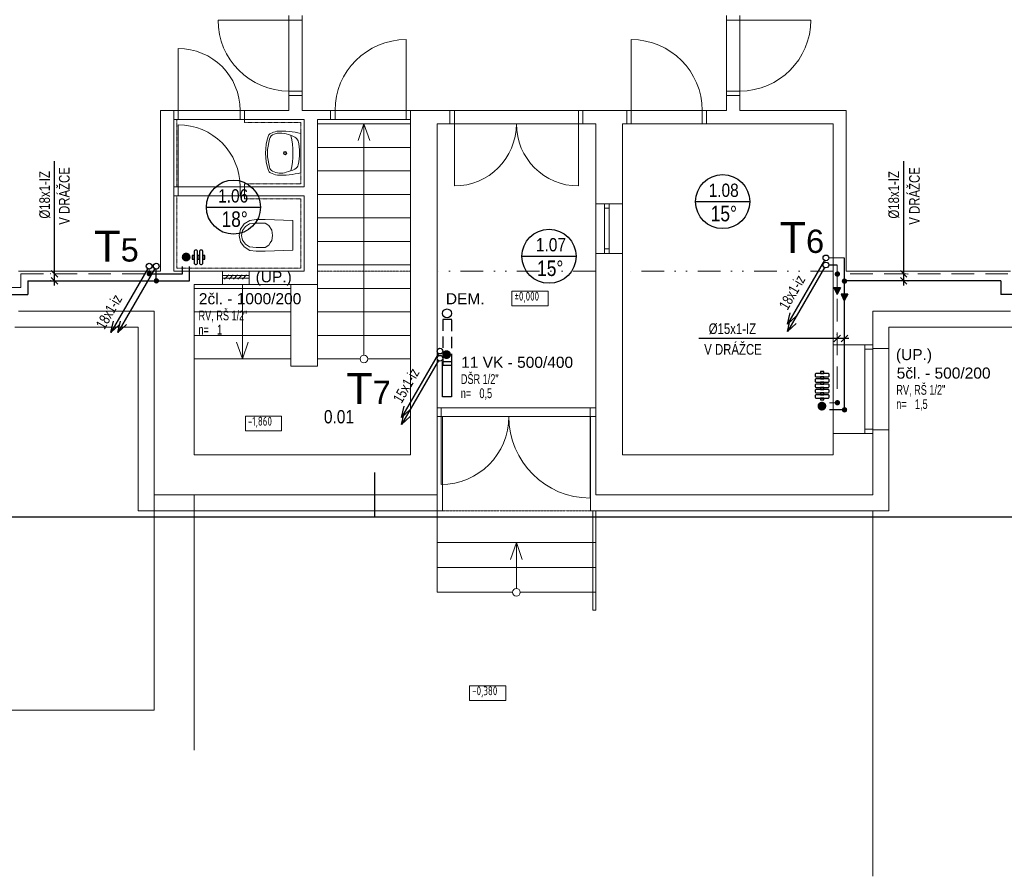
# Model space of a CAD drawing. Header units: millimetres. Extents: x 2424458 to 5109721, y -2781114 to -1335434.
# Tile 21 of 59: x 2459872 to 2470975, y -1394839 to -1385184. Entities that reach past the tile are written whole.
import ezdxf
from ezdxf.enums import TextEntityAlignment as Align

# ---------------------------------------------------------------- set-up
doc = ezdxf.new("R2010")
doc.units = ezdxf.units.MM
doc.header["$LTSCALE"] = 20
doc.header["$MEASUREMENT"] = 0
for name, pattern in [('Cerchovana', [0.27, 0.15, -0.06, 0, -0.06]), ('Cerchovana 2 tecky', [0.33, 0.15, -0.06, 0, -0.06, 0, -0.06]), ('DASHED', [19.05, 12.7, -6.35]), ('DASHED2', [9.525, 6.35, -3.175]), ('DIVIDE', [31.75, 12.7, -6.35, 0, -6.35, 0, -6.35])]:
    doc.linetypes.add(name, pattern=pattern)
for name, color, linetype in [('ARMATURY', 2, 'Continuous'), ('KANALIZACE STÁV.', 2, 'Continuous'), ('KOTY', 2, 'Continuous'), ('OKNA + IZOLANT', 7, 'Continuous'), ('ROZVODY', 6, 'Continuous'), ('slepák', 8, 'Continuous'), ('TZB_TOP rozvody', 6, 'Continuous'), ('TZB_TOP tělesa', 6, 'Continuous'), ('UT', 6, 'Continuous'), ('Čísla místností', 7, 'Continuous')]:
    doc.layers.add(name, color=color, linetype=linetype)
doc.layers.add('Rámečky', color=7, linetype='Continuous', lineweight=25)
doc.layers.add('TZB TEXT', color=3, linetype='Continuous', lineweight=18)
doc.styles.add('ARIEL', font='ARIAL.TTF')
doc.styles.add('ISOCP', font='ISOCP___.TTF')
doc.styles.add('ROMAN', font='ic-romans.shx')
doc.styles.add('ROMANS', font='ic-romans.shx', dxfattribs={"width": 0.8})
doc.styles.get("Standard").update_dxf_attribs({"font": 'ic-romans.shx', "width": 0.8})
doc.dimstyles.new('M50', dxfattribs={"dimtxt": 100, "dimasz": 60, "dimexe": 50, "dimexo": 150, "dimgap": 100, "dimtad": 1, "dimdec": 0, "dimzin": 0, "dimdsep": 46, "dimtxsty": 'Standard', "dimblk1": 'OBLIQUE', "dimblk2": 'OBLIQUE', "dimsah": 1, "dimcen": 0.09, "dimdle": 50, "dimclrd": 256, "dimclre": 256, "dimclrt": 256, "dimadec": 0, "dimazin": 0, "dimtfac": 1, "dimtdec": 0, "dimtofl": 0, "dimtmove": 1, "dimatfit": 3, "dimldrblk": 'OBLIQUE', "dimfxl": 1, "dimarcsym": 0})

# ---------------------------------------------------------------- blocks, each defined once
blk = doc.blocks.new('KOMPLEXNÍ OBJEKT_64')
at = {"layer": 'OKNA + IZOLANT', "color": 138, "linetype": 'Continuous', "lineweight": 13, "true_color": 0x005050, "transparency": 33554687}
for p, q in [((6.877, -57.977), (6.877, -58.017)), ((6.877, -58.017), (7.057, -58.017))]:
    blk.add_line(p, q, dxfattribs=at)
blk = doc.blocks.new('KOMPLEXNÍ OBJEKT_65')
at = {"layer": 'OKNA + IZOLANT', "color": 138, "linetype": 'Continuous', "lineweight": 13, "true_color": 0x005050, "transparency": 33554687}
for p, q in [((6.877, -58.977), (6.877, -58.937)), ((6.877, -58.937), (7.057, -58.937))]:
    blk.add_line(p, q, dxfattribs=at)
blk = doc.blocks.new('*U726', base_point=(52500, 0))
at = {"layer": 'Rámečky', "linetype": 'Continuous'}
for p, q in [((21000, 0), (21000, 250)), ((0, 0), (52500, 0))]:
    blk.add_line(p, q, dxfattribs=at)
blk = doc.blocks.new('B')
at = {"layer": 'TZB_TOP rozvody', "lineweight": -3, "ltscale": 200}
blk.add_hatch(color=3, dxfattribs=at).paths.add_polyline_path([(32, 2, 1), (-29, 2, 1)])
blk.add_hatch(color=3, dxfattribs=at).paths.add_polyline_path([(32, 2, 1), (-29, 2, 1)])
blk = doc.blocks.new('_OBLIQUE')
at = {"color": 0, "linetype": 'ByBlock'}
blk.add_line((-0.5, -0.5), (0.5, 0.5), dxfattribs=at)
blk = doc.blocks.new('*D865')
at = {"layer": 'Defpoints', "color": 0}
for p in [(2469091, -1388779), (2469091, -1388784), (2469171, -1388782)]:
    blk.add_point(p, dxfattribs=at)
at = {"layer": 'KOTY', "linetype": 'Continuous', "lineweight": -2}
for p, q in [((2469091, -1388734), (2469091, -1388729)), ((2469171, -1388732), (2469171, -1388729)), ((2469091, -1388779), (2467530, -1388779)), ((2469221, -1388779), (2469041, -1388779))]:
    blk.add_line(p, q, dxfattribs=at)
at = {"layer": 'KOTY', "lineweight": -2, "xscale": 75, "yscale": 75, "zscale": 75}
blk.add_blockref('_OBLIQUE', (2469091, -1388779), dxfattribs=at)
at = {"layer": 'KOTY', "lineweight": -2, "xscale": 75, "yscale": 75, "zscale": 75, "rotation": 180}
blk.add_blockref('_OBLIQUE', (2469171, -1388779), dxfattribs=at)
at = {"layer": 'KOTY', "lineweight": -3, "insert": (2467909, -1388669), "char_height": 120, "attachment_point": 5, "style": 'ROMANS'}
blk.add_mtext('%%c15x1-IZ', dxfattribs=at)
blk = doc.blocks.new('*D866')
at = {"layer": 'Defpoints', "color": 0}
for p in [(2469835, -1388049), (2469840, -1388049), (2469837, -1388129)]:
    blk.add_point(p, dxfattribs=at)
at = {"layer": 'KOTY', "linetype": 'Continuous', "lineweight": -2}
for p, q in [((2469840, -1388049), (2469840, -1386779)), ((2469840, -1388179), (2469840, -1387999)), ((2469885, -1388049), (2469890, -1388049)), ((2469887, -1388129), (2469890, -1388129))]:
    blk.add_line(p, q, dxfattribs=at)
at = {"layer": 'KOTY', "lineweight": -2, "xscale": 75, "yscale": 75, "zscale": 75}
for p, rotation in [((2469840, -1388049), 270), ((2469840, -1388129), 90)]:
    blk.add_blockref('_OBLIQUE', p, dxfattribs=dict(at, rotation=rotation))
at = {"layer": 'KOTY', "lineweight": -3, "insert": (2469730, -1387158), "char_height": 120, "attachment_point": 5, "rotation": 90, "style": 'ROMANS'}
blk.add_mtext('%%c18x1-IZ', dxfattribs=at)
blk = doc.blocks.new('*D871')
at = {"layer": 'Defpoints', "color": 0}
for p in [(2460265, -1388049), (2460270, -1388049), (2460268, -1388129)]:
    blk.add_point(p, dxfattribs=at)
at = {"layer": 'KOTY', "linetype": 'Continuous', "lineweight": -2}
for p, q in [((2460265, -1388049), (2460265, -1386779)), ((2460220, -1388049), (2460215, -1388049)), ((2460265, -1388179), (2460265, -1387999)), ((2460218, -1388129), (2460215, -1388129))]:
    blk.add_line(p, q, dxfattribs=at)
at = {"layer": 'KOTY', "lineweight": -2, "xscale": 75, "yscale": 75, "zscale": 75}
for p, rotation in [((2460265, -1388049), 270), ((2460265, -1388129), 90)]:
    blk.add_blockref('_OBLIQUE', p, dxfattribs=dict(at, rotation=rotation))
at = {"layer": 'KOTY', "lineweight": -3, "insert": (2460155, -1387158), "char_height": 120, "attachment_point": 5, "rotation": 90, "style": 'ROMANS'}
blk.add_mtext('%%c18x1-IZ', dxfattribs=at)
blk = doc.blocks.new('*U408', base_point=(16995, 17726))
at = {"linetype": 'ByBlock', "ltscale": 20}
blk.add_hatch(color=0, dxfattribs=at).paths.add_polyline_path([(16995, 17688), (17070, 17726), (16995, 17763)])
at = {"color": 0, "linetype": 'ByBlock', "lineweight": -2, "ltscale": 20}
for p, q in [((16995, 17688), (16995, 17763)), ((16995, 17763), (17070, 17726)), ((16995, 17688), (17070, 17726))]:
    blk.add_line(p, q, dxfattribs=at)

msp = doc.modelspace()

# ---------------------------------------------------------------- hatches: boundary and pattern name
at = {"layer": 'TZB_TOP tělesa', "lineweight": -3, "ltscale": 200}
msp.add_hatch(color=3, dxfattribs=at).paths.add_polyline_path([(2464685.8, -1389009.2, 1), (2464685.8, -1388909.2, 1)])
at = {"layer": 'UT'}
for points in [[(2461749.1, -1387908.8, 1), (2461749.1, -1387808.8, 1)], [(2468968.3, -1389539.8, 1), (2468868.3, -1389539.8, 1)]]:
    msp.add_hatch(color=3, dxfattribs=at).paths.add_polyline_path(points)

# ---------------------------------------------------------------- linework, layer by layer
at = {"layer": 'KANALIZACE STÁV.', "linetype": 'Continuous'}
for p, q in [((2468947.1, -1387896.1), (2468531.1, -1388616.8)), ((2468947.1, -1387976.1), (2468531.1, -1388696.8)), ((2461315.5, -1387989.2), (2460899.4, -1388709.9)), ((2461395.5, -1387989.2), (2460979.4, -1388709.9)), ((2468531.1, -1388616.8), (2468560.2, -1388488)), ((2468531.1, -1388616.8), (2468628.1, -1388527.2)), ((2460899.4, -1388709.9), (2460928.5, -1388581.1)), ((2460899.4, -1388709.9), (2460996.5, -1388620.3)), ((2460979.4, -1388709.9), (2461008.5, -1388581.1)), ((2460979.4, -1388709.9), (2461076.5, -1388620.3)), ((2468531.1, -1388696.8), (2468560.2, -1388568)), ((2468531.1, -1388696.8), (2468628.1, -1388607.2)), ((2464594.9, -1388946.7), (2464178.8, -1389667.4)), ((2464594.9, -1389026.7), (2464178.8, -1389747.4)), ((2464178.8, -1389667.4), (2464207.9, -1389538.6)), ((2464178.8, -1389667.4), (2464275.9, -1389577.8)), ((2464178.8, -1389747.4), (2464207.9, -1389618.6)), ((2464178.8, -1389747.4), (2464275.9, -1389657.8))]:
    msp.add_line(p, q, dxfattribs=at)
at = {"layer": 'ROZVODY', "color": 2, "linetype": 'Continuous'}
for centre, radius in [((2468963.3, -1387868.9), 32.2), ((2461331.6, -1387962.1), 32.2), ((2461411.6, -1387962.1), 32.2), ((2468963.3, -1387948.9), 32.2), ((2464690.6, -1388493.9), 49.3), ((2464611.1, -1388919.6), 32.2), ((2464611.1, -1388999.6), 32.2)]:
    msp.add_circle(centre, radius, dxfattribs=at)
at = {"layer": 'Rámečky'}
msp.add_line((2463876.9, -1390788.3), (2463876.9, -1390288.3), dxfattribs=at)
at = {"layer": 'slepák', "linetype": 'Continuous', "lineweight": 13, "transparency": 33554687}
for p, q in [((2462908.3, -1385187.9), (2462108.3, -1385187.9)), ((2462908.3, -1386037.9), (2462908.3, -1385137.9)), ((2463058.3, -1385187.9), (2462908.3, -1385187.9)), ((2463058.3, -1385137.9), (2463058.3, -1386037.9)), ((2467843.3, -1385137.9), (2467843.3, -1386037.9)), ((2467843.3, -1385187.9), (2467993.3, -1385187.9)), ((2467993.3, -1386037.9), (2467993.3, -1385137.9)), ((2467993.3, -1385187.9), (2468793.3, -1385187.9)), ((2464228.3, -1386207.9), (2464228.3, -1385407.9)), ((2466768.3, -1386207.9), (2466768.3, -1385407.9)), ((2461658.3, -1386207.9), (2461658.3, -1385507.9)), ((2463058.3, -1385987.9), (2462908.3, -1385987.9)), ((2462908.3, -1386037.9), (2462908.3, -1386207.9)), ((2463058.3, -1386037.9), (2462908.3, -1386037.9)), ((2463058.3, -1386037.9), (2463058.3, -1386207.9)), ((2467843.3, -1385987.9), (2467993.3, -1385987.9)), ((2467843.3, -1386037.9), (2467993.3, -1386037.9)), ((2467843.3, -1386037.9), (2467843.3, -1386207.9)), ((2467993.3, -1386037.9), (2467993.3, -1386207.9)), ((2461458.3, -1386207.9), (2461458.3, -1388017.9)), ((2461458.3, -1386207.9), (2461608.3, -1386207.9)), ((2461608.3, -1386207.9), (2461608.3, -1388017.9)), ((2462408.3, -1386207.9), (2461608.3, -1386207.9)), ((2462408.3, -1386307.9), (2461608.3, -1386307.9)), ((2461658.3, -1386207.9), (2461658.3, -1386307.9)), ((2462358.3, -1386207.9), (2462358.3, -1386307.9)), ((2462908.3, -1386207.9), (2462408.3, -1386207.9)), ((2462408.3, -1386207.9), (2462408.3, -1386307.9)), ((2463078.3, -1386307.9), (2462408.3, -1386307.9)), ((2462408.3, -1386342.9), (2462408.3, -1386307.9)), ((2463378.3, -1386207.9), (2463058.3, -1386207.9)), ((2463078.3, -1387067.9), (2463078.3, -1386307.9)), ((2463228.3, -1388167.9), (2463228.3, -1386307.9)), ((2463378.3, -1386307.9), (2463228.3, -1386307.9)), ((2463378.3, -1386307.9), (2463378.3, -1386207.9)), ((2464278.3, -1386207.9), (2463378.3, -1386207.9)), ((2464278.3, -1386307.9), (2463378.3, -1386307.9)), ((2463428.3, -1386307.9), (2463428.3, -1386207.9)), ((2464228.3, -1386307.9), (2464228.3, -1386207.9)), ((2464278.3, -1390087.9), (2464278.3, -1386207.9)), ((2464578.3, -1386207.9), (2464278.3, -1386207.9)), ((2464578.3, -1386207.9), (2464723.3, -1386207.9)), ((2464723.3, -1386357.9), (2464723.3, -1386207.9)), ((2464723.3, -1386207.9), (2466223.3, -1386207.9)), ((2464773.3, -1386357.9), (2464773.3, -1386207.9)), ((2466173.3, -1386357.9), (2466173.3, -1386207.9)), ((2466223.3, -1386357.9), (2466223.3, -1386207.9)), ((2466718.3, -1386207.9), (2466223.3, -1386207.9)), ((2466718.3, -1386357.9), (2466718.3, -1386207.9)), ((2467618.3, -1386207.9), (2466718.3, -1386207.9)), ((2466768.3, -1386357.9), (2466768.3, -1386207.9)), ((2467568.3, -1386357.9), (2467568.3, -1386207.9)), ((2467843.3, -1386207.9), (2467618.3, -1386207.9)), ((2467618.3, -1386207.9), (2467618.3, -1386357.9)), ((2469193.3, -1386207.9), (2467993.3, -1386207.9)), ((2469193.3, -1386207.9), (2469193.3, -1388017.9)), ((2461658.3, -1387067.9), (2461658.3, -1386367.9)), ((2464278.3, -1386357.9), (2463228.3, -1386357.9)), ((2463753.3, -1386357.9), (2463687.4, -1386546.7)), ((2463753.3, -1388964.7), (2463753.3, -1386357.9)), ((2463753.3, -1386357.9), (2463819.2, -1386546.7)), ((2464578.3, -1390537.9), (2464578.3, -1386357.9)), ((2464723.3, -1386357.9), (2464578.3, -1386357.9)), ((2466223.3, -1386357.9), (2464723.3, -1386357.9)), ((2464773.3, -1386357.9), (2464773.3, -1387057.9)), ((2466173.3, -1386357.9), (2466173.3, -1387057.9)), ((2466368.3, -1386357.9), (2466223.3, -1386357.9)), ((2466368.3, -1387257.9), (2466368.3, -1386357.9)), ((2466668.3, -1387257.9), (2466668.3, -1386357.9)), ((2466668.3, -1386357.9), (2466718.3, -1386357.9)), ((2467618.3, -1386357.9), (2466718.3, -1386357.9)), ((2469043.3, -1386357.9), (2467618.3, -1386357.9)), ((2469043.3, -1386357.9), (2469043.3, -1388017.9)), ((2462775.5, -1386463.9), (2462740.9, -1386474.1)), ((2462976.1, -1386509.2), (2462974.2, -1386508.1)), ((2463043.3, -1386908.8), (2463043.3, -1386467)), ((2464278.3, -1386622.9), (2463228.3, -1386622.9)), ((2464278.3, -1386887.9), (2463228.3, -1386887.9)), ((2462408.3, -1387067.9), (2461608.3, -1387067.9)), ((2461658.3, -1387067.9), (2461658.3, -1387167.9)), ((2462358.3, -1387067.9), (2462358.3, -1387167.9)), ((2462408.3, -1387067.9), (2462408.3, -1387032.9)), ((2462408.3, -1387067.9), (2463078.3, -1387067.9)), ((2462408.3, -1387067.9), (2462408.3, -1387167.9)), ((2462408.3, -1387167.9), (2461608.3, -1387167.9)), ((2462408.3, -1387167.9), (2463078.3, -1387167.9)), ((2462408.3, -1387167.9), (2462408.3, -1387202.9)), ((2463078.3, -1388017.9), (2463078.3, -1387167.9)), ((2464278.3, -1387152.9), (2463228.3, -1387152.9)), ((2466668.3, -1387257.9), (2466368.3, -1387257.9)), ((2466368.3, -1387257.9), (2466368.3, -1387817.9)), ((2466468.3, -1387257.9), (2466468.3, -1387817.9)), ((2466468.3, -1387307.9), (2466518.3, -1387307.9)), ((2466518.3, -1387257.9), (2466518.3, -1387817.9)), ((2466668.3, -1387257.9), (2466668.3, -1387817.9)), ((2464278.3, -1387417.9), (2463228.3, -1387417.9)), ((2462363.1, -1387543.4), (2462404.8, -1387483.7)), ((2462385, -1387559.8), (2462417.1, -1387513.8)), ((2462404.8, -1387483.7), (2462466.6, -1387445.4)), ((2462417.1, -1387513.8), (2462464.7, -1387484.3)), ((2462464.7, -1387484.3), (2462537.7, -1387476.1)), ((2462466.6, -1387445.4), (2462538.6, -1387434.7)), ((2462537.7, -1387476.1), (2462640.6, -1387478.7)), ((2462538.6, -1387434.7), (2462641.3, -1387435.9)), ((2462640.6, -1387478.7), (2462681.3, -1387504.4)), ((2462641.3, -1387435.9), (2462953.3, -1387448.2)), ((2462681.3, -1387504.4), (2462713.3, -1387556.4)), ((2462953.3, -1387448.2), (2462953.3, -1387781.1)), ((2462348.4, -1387614.7), (2462363.1, -1387543.4)), ((2462363.1, -1387685.9), (2462348.4, -1387614.7)), ((2462373.6, -1387614.7), (2462385, -1387559.8)), ((2462385, -1387669.6), (2462373.6, -1387614.7)), ((2462713.3, -1387556.4), (2462723, -1387614.7)), ((2462723, -1387614.7), (2462713.3, -1387672.9)), ((2462404.8, -1387745.6), (2462363.1, -1387685.9)), ((2462417.1, -1387715.5), (2462385, -1387669.6)), ((2462466.6, -1387783.9), (2462404.8, -1387745.6)), ((2462464.7, -1387745), (2462417.1, -1387715.5)), ((2462537.7, -1387753.3), (2462464.7, -1387745)), ((2462640.6, -1387750.6), (2462537.7, -1387753.3)), ((2462681.3, -1387724.9), (2462640.6, -1387750.6)), ((2462696.5, -1387697.2), (2462681.3, -1387724.9)), ((2462713.3, -1387672.9), (2462696.5, -1387697.2)), ((2464278.3, -1387682.9), (2463228.3, -1387682.9)), ((2462538.6, -1387794.7), (2462466.6, -1387783.9)), ((2462641.3, -1387793.4), (2462538.6, -1387794.7)), ((2462953.3, -1387781.1), (2462641.3, -1387793.4)), ((2466368.3, -1390537.9), (2466368.3, -1387817.9)), ((2466668.3, -1387817.9), (2466368.3, -1387817.9)), ((2466468.3, -1387767.9), (2466518.3, -1387767.9)), ((2466668.3, -1390087.9), (2466668.3, -1387817.9)), ((2464278.3, -1387947.9), (2463228.3, -1387947.9)), ((2459858.3, -1388017.9), (2461458.3, -1388017.9)), ((2461608.3, -1388017.9), (2462158.3, -1388017.9)), ((2462158.3, -1388017.9), (2462158.3, -1388167.9)), ((2462158.3, -1388017.9), (2462458.3, -1388017.9)), ((2462458.3, -1388067.9), (2462158.3, -1388067.9)), ((2462182.6, -1388106.9), (2462229.6, -1388059.8)), ((2462232.6, -1388106.9), (2462279.6, -1388059.8)), ((2462282.6, -1388106.9), (2462329.6, -1388059.8)), ((2462332.6, -1388106.9), (2462379.6, -1388059.8)), ((2462382.6, -1388106.9), (2462429.6, -1388059.8)), ((2462458.3, -1388017.9), (2462458.3, -1388167.9)), ((2462458.3, -1388017.9), (2463078.3, -1388017.9)), ((2469043.3, -1388847.9), (2469043.3, -1388017.9)), ((2471043.3, -1388017.9), (2469193.3, -1388017.9)), ((2461838.3, -1388167.9), (2462158.3, -1388167.9)), ((2461838.3, -1390087.9), (2461838.3, -1388167.9)), ((2462458.3, -1388097.9), (2462158.3, -1388097.9)), ((2462458.3, -1388167.9), (2462158.3, -1388167.9)), ((2462383.3, -1389007.9), (2462383.3, -1388167.9)), ((2462458.3, -1388167.9), (2463228.3, -1388167.9)), ((2462928.3, -1388167.9), (2462928.3, -1389087.9)), ((2463228.3, -1388167.9), (2463228.3, -1389087.9)), ((2462928.3, -1388212.9), (2461838.3, -1388212.9)), ((2464278.3, -1388212.9), (2463228.3, -1388212.9)), ((2459858.3, -1388467.9), (2461388.3, -1388467.9)), ((2461388.3, -1390537.9), (2461388.3, -1388467.9)), ((2462928.3, -1388477.9), (2461838.3, -1388477.9)), ((2464278.3, -1388477.9), (2463228.3, -1388477.9)), ((2471043.3, -1388467.9), (2469493.3, -1388467.9)), ((2469493.3, -1388847.9), (2469493.3, -1388467.9)), ((2461208.3, -1388647.9), (2459818.3, -1388647.9)), ((2461208.3, -1390717.9), (2461208.3, -1388647.9)), ((2462928.3, -1388742.9), (2461838.3, -1388742.9)), ((2464278.3, -1388742.9), (2463228.3, -1388742.9)), ((2471083.3, -1388647.9), (2469673.3, -1388647.9)), ((2469673.3, -1388647.9), (2469673.3, -1388887.9)), ((2462383.3, -1389007.9), (2462317.4, -1388819.2)), ((2462383.3, -1389007.9), (2462449.2, -1388819.2)), ((2469493.3, -1388847.9), (2469043.3, -1388847.9)), ((2469043.3, -1388847.9), (2469043.3, -1389847.9)), ((2469403.3, -1388847.9), (2469403.3, -1389847.9)), ((2469493.3, -1388847.9), (2469493.3, -1389847.9)), ((2469403.3, -1388897.9), (2469493.3, -1388897.9)), ((2469673.3, -1389807.9), (2469673.3, -1388887.9)), ((2462928.3, -1389007.9), (2461838.3, -1389007.9)), ((2462928.3, -1389087.9), (2463228.3, -1389087.9)), ((2463710.1, -1389007.9), (2463228.3, -1389007.9)), ((2464278.3, -1389007.9), (2463796.5, -1389007.9)), ((2466368.3, -1389557.9), (2464578.3, -1389557.9)), ((2464623.3, -1389657.9), (2464623.3, -1389557.9)), ((2466306.3, -1389657.9), (2466306.3, -1389557.9)), ((2466368.3, -1389657.9), (2464578.3, -1389657.9)), ((2464623.3, -1389657.9), (2464623.3, -1390422.9)), ((2464638.3, -1389657.9), (2464638.3, -1390717.9)), ((2466306.3, -1389657.9), (2466306.3, -1390575.9)), ((2466308.3, -1390717.9), (2466308.3, -1389657.9)), ((2466308.3, -1389657.9), (2466368.3, -1389657.9)), ((2469043.3, -1390087.9), (2469043.3, -1389847.9)), ((2469493.3, -1389847.9), (2469043.3, -1389847.9)), ((2469403.3, -1389797.9), (2469493.3, -1389797.9)), ((2469493.3, -1390537.9), (2469493.3, -1389847.9)), ((2469673.3, -1389807.9), (2469673.3, -1390717.9)), ((2461838.3, -1390087.9), (2464278.3, -1390087.9)), ((2469043.3, -1390087.9), (2466668.3, -1390087.9)), ((2461388.3, -1390537.9), (2464578.3, -1390537.9)), ((2461388.3, -1392967.9), (2461388.3, -1390537.9)), ((2461838.3, -1393417.9), (2461838.3, -1390537.9)), ((2464578.3, -1390537.9), (2464578.3, -1391637.9)), ((2469493.3, -1390537.9), (2466368.3, -1390537.9)), ((2464638.3, -1390717.9), (2461208.3, -1390717.9)), ((2469673.3, -1390717.9), (2466308.3, -1390717.9)), ((2466333.3, -1390717.9), (2466333.3, -1391837.9)), ((2466368.3, -1390717.9), (2466368.3, -1391837.9)), ((2469493.3, -1390717.9), (2469493.3, -1394839.2)), ((2464578.3, -1391077.9), (2466368.3, -1391077.9)), ((2465473.3, -1391077.9), (2465407.4, -1391266.7)), ((2465473.3, -1391594.7), (2465473.3, -1391077.9)), ((2465473.3, -1391077.9), (2465539.2, -1391266.7)), ((2464578.3, -1391357.9), (2466368.3, -1391357.9)), ((2465430.1, -1391637.9), (2464578.3, -1391637.9)), ((2466368.3, -1391637.9), (2465516.5, -1391637.9)), ((2466368.3, -1391837.9), (2466333.3, -1391837.9)), ((2451188.3, -1392967.9), (2461388.3, -1392967.9))]:
    msp.add_line(p, q, dxfattribs=at)
at = {"layer": 'slepák', "linetype": 'Cerchovana', "lineweight": 13, "transparency": 33554687}
for p, q in [((2461643.3, -1386307.9), (2461643.3, -1387067.9)), ((2463043.3, -1386342.9), (2462408.3, -1386342.9)), ((2463043.3, -1387032.9), (2463043.3, -1386342.9)), ((2462408.3, -1387032.9), (2463043.3, -1387032.9)), ((2461643.3, -1387167.9), (2461643.3, -1387982.9)), ((2462408.3, -1387202.9), (2463043.3, -1387202.9)), ((2463043.3, -1387982.9), (2463043.3, -1387202.9)), ((2461643.3, -1387982.9), (2463043.3, -1387982.9))]:
    msp.add_line(p, q, dxfattribs=at)
at = {"layer": 'slepák', "linetype": 'Cerchovana 2 tecky', "lineweight": 13, "transparency": 33554687}
for p, q in [((2464278.3, -1388017.9), (2463228.3, -1388017.9)), ((2464638.3, -1390717.9), (2466308.3, -1390717.9))]:
    msp.add_line(p, q, dxfattribs=at)
at = {"layer": 'slepák', "linetype": 'DIVIDE', "lineweight": 13, "transparency": 33554687}
for p, q in [((2466368.3, -1388017.9), (2464578.3, -1388017.9)), ((2469043.3, -1388017.9), (2466668.3, -1388017.9))]:
    msp.add_line(p, q, dxfattribs=at)
at = {"layer": 'slepák', "linetype": 'Continuous', "lineweight": 13, "transparency": 33554687}
for points in [[(2465422.7, -1388410.5), (2465830.3, -1388410.5), (2465830.3, -1388243.8), (2465422.7, -1388243.8), (2465422.7, -1388410.5)], [(2462416.4, -1389819.6), (2462823.6, -1389819.6), (2462823.6, -1389652.9), (2462416.4, -1389652.9), (2462416.4, -1389819.6)], [(2464945.3, -1392858.2), (2465352.5, -1392858.2), (2465352.5, -1392691.6), (2464945.3, -1392691.6), (2464945.3, -1392858.2)]]:
    msp.add_lwpolyline(points, dxfattribs=at)
for centre, radius in [((2462864.3, -1386687.9), 18.4), ((2462864.3, -1386687.9), 12.5), ((2463753.3, -1389007.9), 43.2), ((2465473.3, -1391637.9), 43.2)]:
    msp.add_circle(centre, radius, dxfattribs=at)
for centre, radius, start, end in [((2462908.3, -1385187.9), 800, 180, 270), ((2467993.3, -1385187.9), 800, 270, 0), ((2464228.3, -1386207.9), 800, 90, 180), ((2466768.3, -1386207.9), 800, 0, 90), ((2461658.3, -1386207.9), 700, 0, 90), ((2461658.3, -1387067.9), 700, 0, 90), ((2464773.3, -1386357.9), 700, 270, 0), ((2466173.3, -1386357.9), 700, 180, 270), ((2463256.3, -1386687.9), 612.6, 161.23415, 198.76585), ((2463202.3, -1386688.1), 536.1, 162.93741, 197.06259), ((2462710.5, -1386502.1), 36, 106.62386, 161.68089), ((2462756.8, -1386539.7), 67.5, 103.61054, 172.40729), ((2462832, -1386718.8), 283.6, 102.12319, 117.69073), ((2462826.5, -1387317.9), 878.1, 75.70964, 93.5342), ((2462796.9, -1386835.9), 372.7, 61.59292, 93.28475), ((2462147.1, -1386688.4), 806.2, 345.71301, 14.28699), ((2462943.1, -1386573.3), 72.1, 19.99402, 62.81779), ((2462445.7, -1386689.4), 582.4, 347.21835, 13.985), ((2462744.1, -1386842.6), 54.3, 182.91431, 247.07001), ((2462738.3, -1386383.2), 538.8, 285.01307, 295.95513), ((2462941.9, -1386801.3), 73.8, 295.88362, 346.66341), ((2462710.5, -1386873.6), 36, 198.34231, 253.3538), ((2462832, -1386657), 283.6, 242.30968, 259.00226), ((2462814.3, -1386702.1), 211.3, 244.37714, 287.51239), ((2462820.3, -1386021.8), 914.6, 267.34219, 284.1121), ((2464623.3, -1389657.9), 765, 270, 0), ((2466306.3, -1389657.9), 918, 180, 270)]:
    msp.add_arc(centre, radius, start, end, dxfattribs=at)
at = {"layer": 'TZB_TOP rozvody', "linetype": 'DASHED', "lineweight": 9}
for p, q in [((2469170.8, -1387868.9), (2468995.5, -1387868.9)), ((2469090.8, -1387948.9), (2469090.7, -1389502.5)), ((2459885.5, -1388203), (2459885.5, -1388048.7)), ((2459885.5, -1388048.7), (2461331.6, -1388048.7)), ((2461331.6, -1388048.7), (2461331.6, -1387994.2)), ((2471016.1, -1388048.7), (2469090.8, -1388048.6)), ((2459885.5, -1388203), (2458833.1, -1388203)), ((2469090.7, -1389502.5), (2469004.9, -1389502.5))]:
    msp.add_line(p, q, dxfattribs=at)
at = {"layer": 'TZB_TOP rozvody', "lineweight": -3, "ltscale": 20}
for p, q in [((2469170.8, -1387868.9), (2469170.7, -1389582.5)), ((2469090.8, -1387948.9), (2468995.5, -1387948.9)), ((2461411.6, -1388128.6), (2461411.6, -1387994.2)), ((2459965.5, -1388128.7), (2461411.6, -1388128.6)), ((2459965.5, -1388128.7), (2459965.5, -1388282.8)), ((2470936.1, -1388128.7), (2469170.8, -1388128.6)), ((2470936.1, -1388128.7), (2470936.1, -1388282.8)), ((2458753.2, -1388283), (2459965.5, -1388282.8)), ((2472148.4, -1388283), (2470936.1, -1388282.8)), ((2469170.7, -1389582.5), (2469004.9, -1389582.5))]:
    msp.add_line(p, q, dxfattribs=at)
at = {"layer": 'TZB_TOP tělesa', "color": 2, "linetype": 'DASHED2', "lineweight": -3}
msp.add_lwpolyline([(2464645, -1388564.1), (2464645.1, -1389076), (2464745.1, -1389076), (2464745, -1388564.1)], close=True, dxfattribs=at)
at = {"layer": 'TZB_TOP tělesa', "color": 6, "lineweight": -3}
msp.add_lwpolyline([(2464740.4, -1389036.4), (2464740.4, -1389436.4), (2464640.4, -1389436.4), (2464640.4, -1389036.4)], close=True, dxfattribs=at)
at = {"layer": 'UT', "color": 2}
for p, q in [((2461977.6, -1387296.7), (2462587.1, -1387296.7)), ((2467493.9, -1387234), (2468103.5, -1387234)), ((2465536, -1387850.4), (2466145.5, -1387850.4))]:
    msp.add_line(p, q, dxfattribs=at)
at = {"layer": 'UT', "lineweight": -3}
for p, q in [((2461706.3, -1388048.7), (2461706.3, -1387967.3)), ((2461786.2, -1388128.6), (2461786.2, -1387967.5)), ((2461331.6, -1388048.7), (2461706.3, -1388048.7)), ((2461411.6, -1388128.6), (2461786.2, -1388128.6))]:
    msp.add_line(p, q, dxfattribs=at)
at = {"layer": 'UT', "color": 1}
for points in [[(2461818.5, -1387841.8), (2461818.5, -1387881.8), (2461839.5, -1387881.8), (2461839.5, -1387841.8)], [(2461878.5, -1387841.8), (2461878.5, -1387881.8), (2461899.5, -1387881.8), (2461899.5, -1387841.8)], [(2461938.5, -1387841.8), (2461938.5, -1387881.8), (2461959.5, -1387881.8), (2461959.5, -1387841.8)], [(2468901.3, -1389170.4), (2468941.3, -1389170.4), (2468941.3, -1389149.4), (2468901.3, -1389149.4)], [(2468901.3, -1389230.4), (2468941.3, -1389230.4), (2468941.3, -1389209.4), (2468901.3, -1389209.4)], [(2468901.3, -1389290.4), (2468941.3, -1389290.4), (2468941.3, -1389269.4), (2468901.3, -1389269.4)], [(2468901.3, -1389350.4), (2468941.3, -1389350.4), (2468941.3, -1389329.4), (2468901.3, -1389329.4)], [(2468901.3, -1389410.4), (2468941.3, -1389410.4), (2468941.3, -1389389.4), (2468901.3, -1389389.4)], [(2468901.3, -1389470.4), (2468941.3, -1389470.4), (2468941.3, -1389449.4), (2468901.3, -1389449.4)]]:
    msp.add_lwpolyline(points, close=True, dxfattribs=at)
for points in [[(2461839.5, -1387796.8), (2461839.5, -1387926.8, 0.4142136), (2461854.5, -1387941.8), (2461863.5, -1387941.8, 0.4142136), (2461878.5, -1387926.8), (2461878.5, -1387796.8, 0.4142136), (2461863.5, -1387781.8), (2461854.5, -1387781.8, 0.4142136)], [(2461899.5, -1387796.8), (2461899.5, -1387926.8, 0.4142136), (2461914.5, -1387941.8), (2461923.5, -1387941.8, 0.4142136), (2461938.5, -1387926.8), (2461938.5, -1387796.8, 0.4142136), (2461923.5, -1387781.8), (2461914.5, -1387781.8, 0.4142136)], [(2468856.3, -1389209.4), (2468986.3, -1389209.4, 0.4142136), (2469001.3, -1389194.4), (2469001.3, -1389185.4, 0.4142136), (2468986.3, -1389170.4), (2468856.3, -1389170.4, 0.4142136), (2468841.3, -1389185.4), (2468841.3, -1389194.4, 0.4142136)], [(2468856.3, -1389269.4), (2468986.3, -1389269.4, 0.4142136), (2469001.3, -1389254.4), (2469001.3, -1389245.4, 0.4142136), (2468986.3, -1389230.4), (2468856.3, -1389230.4, 0.4142136), (2468841.3, -1389245.4), (2468841.3, -1389254.4, 0.4142136)], [(2468856.3, -1389329.4), (2468986.3, -1389329.4, 0.4142136), (2469001.3, -1389314.4), (2469001.3, -1389305.4, 0.4142136), (2468986.3, -1389290.4), (2468856.3, -1389290.4, 0.4142136), (2468841.3, -1389305.4), (2468841.3, -1389314.4, 0.4142136)], [(2468856.3, -1389389.4), (2468986.3, -1389389.4, 0.4142136), (2469001.3, -1389374.4), (2469001.3, -1389365.4, 0.4142136), (2468986.3, -1389350.4), (2468856.3, -1389350.4, 0.4142136), (2468841.3, -1389365.4), (2468841.3, -1389374.4, 0.4142136)], [(2468856.3, -1389449.4), (2468986.3, -1389449.4, 0.4142136), (2469001.3, -1389434.4), (2469001.3, -1389425.4, 0.4142136), (2468986.3, -1389410.4), (2468856.3, -1389410.4, 0.4142136), (2468841.3, -1389425.4), (2468841.3, -1389434.4, 0.4142136)]]:
    msp.add_lwpolyline(points, format="xyb", close=True, dxfattribs=at)
at = {"layer": 'UT', "color": 2}
for centre in [(2467798.7, -1387234), (2462282.3, -1387296.7), (2465840.8, -1387850.4)]:
    msp.add_circle(centre, 304.8, dxfattribs=at)

# ---------------------------------------------------------------- block references
at = {"layer": 'slepák', "linetype": 'Continuous', "lineweight": 13, "transparency": 33554687}
msp.add_blockref('*U726', (2495376.9, -1390788.3), dxfattribs=at)
at = {"layer": 'slepák', "linetype": 'Continuous', "lineweight": 13, "transparency": 33554687, "xscale": 1000, "yscale": 1000, "zscale": 1000}
for name in ['KOMPLEXNÍ OBJEKT_64', 'KOMPLEXNÍ OBJEKT_65']:
    msp.add_blockref(name, (2462616.1, -1330871.2), dxfattribs=at)
at = {"layer": 'TZB_TOP rozvody', "color": 3, "lineweight": -3, "ltscale": 200, "xscale": -1, "rotation": 90.00148502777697}
for p in [(2469090.8, -1388205.7), (2469170.8, -1388279.2)]:
    msp.add_blockref('*U408', p, dxfattribs=at)
at = {"layer": 'UT', "lineweight": -3, "xscale": -1}
for p, rotation in [((2461331.7, -1388048.7), 269.9985983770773), ((2469090.8, -1388048.6), 180), ((2461411.7, -1388128.6), 269.9985983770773), ((2469170.8, -1388128.6), 180), ((2469090.8, -1389502.5), 269.9985983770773), ((2469170.8, -1389582.5), 269.9985983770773)]:
    msp.add_blockref('B', p, dxfattribs=dict(at, rotation=rotation))

# ---------------------------------------------------------------- texts
at = {"layer": 'ARMATURY', "color": 3, "style": 'ARIEL', "width": 0.8}
for s, p in [('15°', (2467664.4, -1387509)), ('18°', (2462148, -1387571.7)), ('15°', (2465706.4, -1388125.5))]:
    msp.add_text(s, height=175, dxfattribs=at).set_placement(p, align=Align.BOTTOM_LEFT)
at = {"layer": 'KOTY', "lineweight": -3, "char_height": 120, "width": 748.571, "attachment_point": 5, "rotation": 90, "style": 'ROMANS'}
for insert in [(2460375.7, -1387170.3), (2469962.3, -1387170.3)]:
    msp.add_mtext('V DRÁŽCE', dxfattribs=dict(at, insert=insert))
at = {"layer": 'KOTY', "linetype": 'Continuous', "char_height": 120, "width": 745.143, "attachment_point": 5, "rotation": 60.0042, "style": 'ROMANS'}
for s, insert in [('18x1-iz', (2468582.5, -1388256.9)), ('18x1-iz', (2460879.5, -1388475.2)), ('15x1-iz', (2464230.3, -1389307.5))]:
    msp.add_mtext(s, dxfattribs=dict(at, insert=insert))
at = {"layer": 'KOTY', "lineweight": -3, "insert": (2467915.2, -1388900.5), "char_height": 120, "width": 748.571, "attachment_point": 5, "style": 'ROMANS'}
msp.add_mtext('V DRÁŽCE', dxfattribs=at)
at = {"layer": 'slepák', "linetype": 'Continuous', "lineweight": 13, "transparency": 33554687, "char_height": 100, "attachment_point": 7, "style": 'ISOCP'}
for s, insert, width in [('\\W0.82;\\fISOCP|i0|b1|c0|p0;±0,000', (2465451.6, -1388373.8), 419.949), ('\\W0.82;\\fISOCP|i0|b1|c0|p0;-1,860', (2462445.3, -1389782.9), 419.468), ('\\W0.82;\\fISOCP|i0|b1|c0|p0;-0,380', (2464974.2, -1392821.6), 419.469)]:
    msp.add_mtext(s, dxfattribs=dict(at, insert=insert, width=width))
at = {"layer": 'TZB TEXT', "style": 'ARIEL'}
for s, p in [('(UP.)', (2462532.5, -1388181)), ('2čl. - 1000/200', (2461892.4, -1388428.7)), ('DEM.', (2464677.9, -1388428.9)), ('11 VK - 500/400', (2464850.4, -1389145.2)), ('(UP.)', (2469752.6, -1389058.3)), ('5čl. - 500/200', (2469761.5, -1389267.1))]:
    msp.add_text(s, height=125, dxfattribs=at).set_placement(p, align=Align.BOTTOM_LEFT)
at = {"layer": 'TZB TEXT', "style": 'ROMAN', "width": 0.7}
for s, p in [('RV, RŠ 1/2"', (2461888.8, -1388605.9)), ('1', (2462098, -1388765.8)), ('n=', (2461887.5, -1388765.8)), ('DŠR 1/2"', (2464846.7, -1389322.4)), ('RV, RŠ 1/2"', (2469757.8, -1389444.3)), ('n=', (2464845.5, -1389482.3)), ('0,5', (2465055.9, -1389482.3)), ('n=', (2469756.6, -1389604.2)), ('1,5', (2469967, -1389604.2))]:
    msp.add_text(s, height=110, dxfattribs=at).set_placement(p, align=Align.BOTTOM_LEFT)
at = {"layer": 'TZB TEXT', "char_height": 350, "width": 565.2, "attachment_point": 1, "style": 'ARIEL'}
for s, insert in [('{\\fArial|b0|i0|c238|p34;T\\H0.75x;6}', (2468440.7, -1387462.7)), ('{\\fArial|b0|i0|c238|p34;T\\H0.75x;5}', (2460711.9, -1387560)), ('{\\fArial|b0|i0|c238|p34;T\\H0.75x;7}', (2463554.1, -1389166.8))]:
    msp.add_mtext(s, dxfattribs=dict(at, insert=insert))
at = {"layer": 'Čísla místností', "color": 7, "char_height": 150, "attachment_point": 1, "style": 'ARIEL'}
for s, insert in [('\\W0.83;1.06', (2462109.7, -1387094.5)), ('\\W0.83;1.08', (2467641.2, -1387031.3)), ('\\W0.83;1.07', (2465693.4, -1387645)), ('\\W0.83;0.01', (2463302.6, -1389583.8))]:
    msp.add_mtext(s, dxfattribs=dict(at, insert=insert))

# ---------------------------------------------------------------- dimensions: what is measured, and where the dimension line sits
at = {"layer": 'KOTY', "linetype": 'Continuous', "lineweight": -3}
for base, p1, p2, angle, text, picture, middle in [((2460264.5, -1388048.6), (2460268, -1388128.6), (2460270.3, -1388048.6), 90, '%%c18x1-IZ', '*D871', (2460264.5, -1387158.3)), ((2469840.4, -1388048.6), (2469836.9, -1388128.6), (2469834.7, -1388048.6), 90, '%%c18x1-IZ', '*D866', (2469840.4, -1387158.3)), ((2469090.6, -1388778.6), (2469170.6, -1388782.1), (2469090.6, -1388784.3), 180, '%%c15x1-IZ', '*D865', (2467909.5, -1388778.6))]:
    dim = msp.add_linear_dim(base=base, p1=p1, p2=p2, angle=angle, text=text, dimstyle='M50', override={"dimscale": 1, "dimtxt": 120, "dimasz": 75, "dimexe": 50, "dimexo": 50, "dimgap": 50, "dimtxsty": 'ROMANS'}, dxfattribs=at)
    dim.commit()
    dim.dimension.update_dxf_attribs({"geometry": picture, "text_midpoint": middle, "dimtype": 160})

doc.saveas('drawing.dxf')
